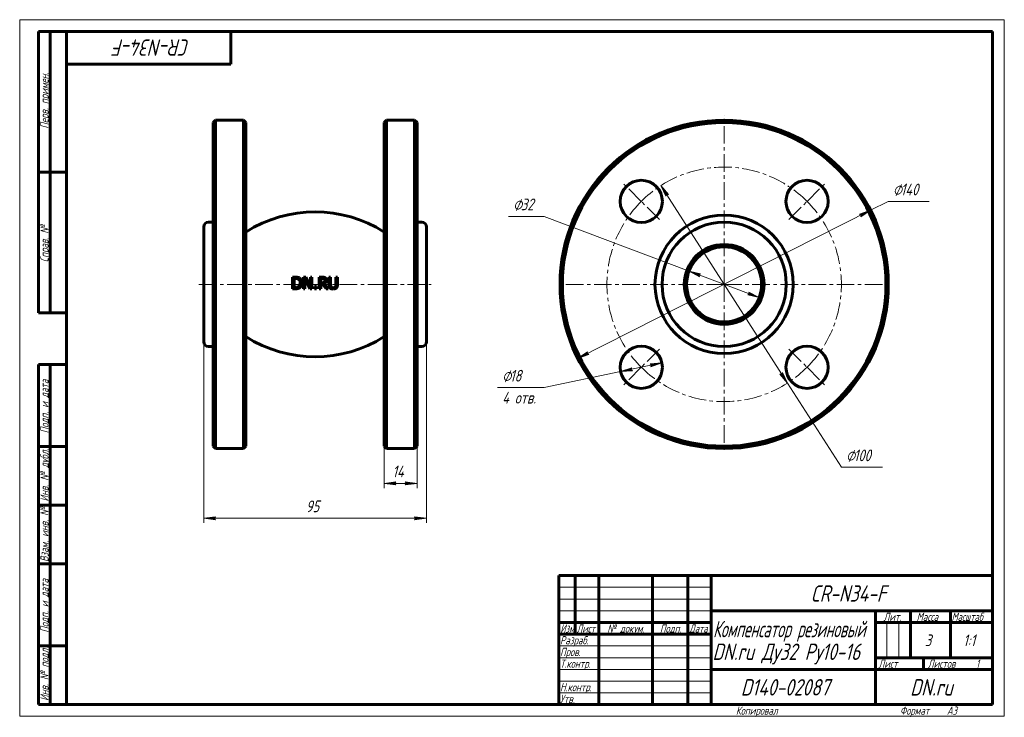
# Model space of a CAD drawing. Header units: millimetres. Extents: x 0 to 420, y 0 to 297.
import ezdxf

# ---------------------------------------------------------------- set-up
doc = ezdxf.new("R2010")
doc.units = ezdxf.units.MM
for name, pattern in [('K5LT_AXLED', [12, 7.5, -1.5, 1.5, -1.5]), ('K5LT_BASIC', [0]), ('K5LT_THIN', [0])]:
    doc.linetypes.add(name, pattern=pattern)
doc.layers.add('Системный слой', color=7, linetype='Continuous')
doc.layers.add('Системный слой (1)', color=251, linetype='Continuous', true_color=0x6c6c6c)
doc.styles.add('KDIMTEXTSTYLE', font='txt', dxfattribs={"width": 0.96, "oblique": 15, "height": 5})
doc.styles.add('KTEXTSTYLE', font='txt', dxfattribs={"width": 0.96, "height": 5})
doc.dimstyles.new('KDIMSTYLE (1.00)', dxfattribs={"dimtxt": 5, "dimasz": 1, "dimexe": 2, "dimexo": 0, "dimgap": 1, "dimtad": 1, "dimtxsty": 'KDIMTEXTSTYLE', "dimsah": 1, "dimcen": 0, "dimdle": 1, "dimadec": 0, "dimazin": 0, "dimtfac": 0.667, "dimtmove": 0, "dimatfit": 3, "dimfxl": 1, "dimtvp": 1, "dimtolj": 1, "dimtzin": 0, "dimarcsym": 0})

# ---------------------------------------------------------------- blocks, each defined once
blk = doc.blocks.new('D0')
at = {"layer": 'Системный слой (1)'}
for points in [[(82.98, 84.43), (83.48, 85.09), (78.48, 84.43), (83.48, 83.77)], [(173.48, 84.43), (168.48, 85.09), (168.98, 84.43), (168.48, 83.77)]]:
    blk.add_hatch(color=7, dxfattribs=at).paths.add_polyline_path(points)
at = {"layer": 'Системный слой (1)', "color": 7, "linetype": 'K5LT_THIN', "lineweight": 18, "true_color": 0xffffff}
for p, q in [((78.48, 159.67), (78.48, 82.43)), ((173.48, 159.67), (173.48, 82.43)), ((78.48, 84.43), (83.48, 85.09)), ((83.48, 83.77), (78.48, 84.43)), ((83.48, 85.09), (82.98, 84.43)), ((82.98, 84.43), (83.48, 83.77)), ((168.98, 84.43), (168.48, 85.09)), ((168.48, 85.09), (173.48, 84.43)), ((173.48, 84.43), (168.48, 83.77)), ((168.48, 83.77), (168.98, 84.43))]:
    blk.add_line(p, q, dxfattribs=at)
blk.add_wipeout([(122.09, 85.43), (122.09, 92.81), (129.56, 92.81), (129.56, 85.43)]).dxf.layer = 'Системный слой (1)'
blk.add_line((78.48, 84.43), (173.48, 84.43), dxfattribs=at)
at = {"layer": 'Системный слой (1)', "color": 7, "insert": (122.09, 92.02), "char_height": 5, "attachment_point": 1, "style": 'KTEXTSTYLE'}
blk.add_mtext('\\fArial|b0|c204|p34;\\H5.0;\\W1.000;\\Q15;\\fGOST Type AU|b0|i0|c204|p34;\\Q15;\\W0.960;95', dxfattribs=at)
blk = doc.blocks.new('KDIMARROW_01')
at = {"layer": 'Системный слой'}
blk.add_hatch(color=0, dxfattribs=at).paths.add_polyline_path([(-5, -0.66), (0, 0), (-5, 0.66), (-4.5, 0)])
at = {"layer": 'Системный слой', "color": 0, "linetype": 'K5LT_THIN', "lineweight": 18}
for p, q in [((-4.5, 0), (-5, 0.66)), ((-5, 0.66), (0, 0)), ((0, 0), (-5, -0.66)), ((-5, -0.66), (-4.5, 0))]:
    blk.add_line(p, q, dxfattribs=at)
at = {"layer": 'Системный слой (1)', "color": 0, "linetype": 'K5LT_THIN', "lineweight": 18}
blk.add_line((300.5, 184.17), (299.5, 184.17), dxfattribs=at)
blk = doc.blocks.new('D1')
at = {"layer": 'Системный слой (1)', "color": 7, "linetype": 'K5LT_THIN', "lineweight": 18, "true_color": 0xffffff}
for p, q in [((155.48, 115.17), (155.48, 97.32)), ((169.48, 115.17), (169.48, 97.32))]:
    blk.add_line(p, q, dxfattribs=at)
blk.add_wipeout([(158.99, 100.32), (158.99, 107.7), (165.69, 107.7), (165.69, 100.32)]).dxf.layer = 'Системный слой (1)'
at = {"layer": 'Системный слой (1)'}
for points in [[(159.98, 99.32), (160.48, 99.98), (155.48, 99.32), (160.48, 98.66)], [(164.48, 98.66), (169.48, 99.32), (164.48, 99.98), (164.98, 99.32)]]:
    blk.add_hatch(color=7, dxfattribs=at).paths.add_polyline_path(points)
at = {"layer": 'Системный слой (1)', "color": 7, "linetype": 'K5LT_THIN', "lineweight": 18, "true_color": 0xffffff}
for p, q in [((155.48, 99.32), (160.48, 99.98)), ((160.48, 98.66), (155.48, 99.32)), ((155.48, 99.32), (169.48, 99.32)), ((160.48, 99.98), (159.98, 99.32)), ((159.98, 99.32), (160.48, 98.66)), ((164.98, 99.32), (164.48, 99.98)), ((164.48, 99.98), (169.48, 99.32)), ((169.48, 99.32), (164.48, 98.66)), ((164.48, 98.66), (164.98, 99.32))]:
    blk.add_line(p, q, dxfattribs=at)
at = {"layer": 'Системный слой (1)', "color": 7, "insert": (158.99, 106.91), "char_height": 5, "attachment_point": 1, "style": 'KTEXTSTYLE'}
blk.add_mtext('\\fArial|b0|c204|p34;\\H5.0;\\W1.000;\\Q15;\\fGOST Type AU|b0|i0|c204|p34;\\Q15;\\W0.960;14', dxfattribs=at)
blk = doc.blocks.new('U0')
at = {"layer": 'Системный слой (1)', "color": 30, "linetype": 'K5LT_AXLED', "lineweight": 18, "true_color": 0xff8000}
for q in [(300.5, 256.17), (228.5, 184.17), (372.5, 184.17), (300.5, 112.17)]:
    blk.add_line((300.5, 184.17), q, dxfattribs=at)
blk = doc.blocks.new('U1')
at = {"layer": 'Системный слой (1)', "color": 30, "linetype": 'K5LT_AXLED', "lineweight": 18, "true_color": 0xff8000}
for p, q in [((265.14, 219.52), (257.36, 227.3)), ((335.85, 219.52), (343.63, 227.3)), ((272.92, 211.75), (265.14, 219.52)), ((328.07, 211.75), (335.85, 219.52)), ((272.92, 156.59), (265.14, 148.81)), ((328.07, 156.59), (335.85, 148.81)), ((265.14, 148.81), (257.36, 141.04)), ((335.85, 148.81), (343.63, 141.04))]:
    blk.add_line(p, q, dxfattribs=at)
for start, end in [(45, 135), (135, 225), (315, 45), (225, 315)]:
    blk.add_arc((300.5, 184.17), 50, start, end, dxfattribs=at)
blk = doc.blocks.new('D2')
at = {"layer": 'Системный слой (1)'}
for points in [[(358.81, 212.89), (362.98, 215.73), (358.22, 214.06), (358.96, 213.7)], [(238.01, 152.61), (242.77, 154.28), (242.03, 154.64), (242.18, 155.45)]]:
    blk.add_hatch(color=7, dxfattribs=at).paths.add_polyline_path(points)
at = {"layer": 'Системный слой (1)', "color": 7, "linetype": 'K5LT_THIN', "lineweight": 18, "true_color": 0xffffff}
for p, q in [((238.01, 152.61), (362.98, 215.73)), ((358.22, 214.06), (362.98, 215.73)), ((362.98, 215.73), (358.81, 212.89)), ((358.96, 213.7), (358.22, 214.06)), ((358.81, 212.89), (358.96, 213.7)), ((238.01, 152.61), (242.18, 155.45)), ((242.18, 155.45), (242.03, 154.64)), ((242.77, 154.28), (238.01, 152.61)), ((242.03, 154.64), (242.77, 154.28))]:
    blk.add_line(p, q, dxfattribs=at)
blk.add_wipeout([(372.5, 220.52), (372.5, 227.91), (385.42, 227.91), (385.42, 220.52)]).dxf.layer = 'Системный слой (1)'
for p, q in [((362.98, 215.73), (370.5, 219.52)), ((370.5, 219.52), (387.96, 219.52))]:
    blk.add_line(p, q, dxfattribs=at)
blk.add_arc((300.5, 184.17), 70, 205.1603, 180, dxfattribs=at)
blk.add_arc((300.5, 184.17), 70, 205.1603, 180, dxfattribs=at)
at = {"layer": 'Системный слой (1)', "color": 7, "char_height": 5, "attachment_point": 1, "style": 'KTEXTSTYLE'}
for s, insert in [('\\fArial|b0|c204|p34;\\H5.0;\\W1.000;\\Q15;\\fGOST Type AU|b0|i0|c204|p34;\\Q15;\\W0.960;⌀', (372.5, 227.11)), ('\\fArial|b0|c204|p34;\\H5.0;\\W1.000;\\Q15;\\fGOST Type AU|b0|i0|c204|p34;\\Q15;\\W0.960;140', (375.8, 227.11))]:
    blk.add_mtext(s, dxfattribs=dict(at, insert=insert))
blk = doc.blocks.new('D3')
at = {"layer": 'Системный слой (1)'}
for points in [[(276.76, 222.41), (273.51, 226.26), (275.66, 221.7), (275.94, 222.47)], [(327.48, 142.08), (325.34, 146.64), (325.05, 145.86), (324.23, 145.93)]]:
    blk.add_hatch(color=7, dxfattribs=at).paths.add_polyline_path(points)
at = {"layer": 'Системный слой (1)', "color": 7, "linetype": 'K5LT_THIN', "lineweight": 18, "true_color": 0xffffff}
for p, q in [((273.51, 226.26), (276.76, 222.41)), ((275.66, 221.7), (273.51, 226.26)), ((273.51, 226.26), (327.48, 142.08)), ((275.94, 222.47), (275.66, 221.7)), ((276.76, 222.41), (275.94, 222.47)), ((327.48, 142.08), (324.23, 145.93)), ((324.23, 145.93), (325.05, 145.86)), ((325.05, 145.86), (325.34, 146.64)), ((325.34, 146.64), (327.48, 142.08))]:
    blk.add_line(p, q, dxfattribs=at)
blk.add_wipeout([(352.5, 107.18), (352.5, 114.56), (365.55, 114.56), (365.55, 107.18)]).dxf.layer = 'Системный слой (1)'
for p, q in [((327.48, 142.08), (350.5, 106.18)), ((350.5, 106.18), (368.09, 106.18))]:
    blk.add_line(p, q, dxfattribs=at)
at = {"layer": 'Системный слой (1)', "color": 7, "char_height": 5, "attachment_point": 1, "style": 'KTEXTSTYLE'}
for s, insert in [('\\fArial|b0|c204|p34;\\H5.0;\\W1.000;\\Q15;\\fGOST Type AU|b0|i0|c204|p34;\\Q15;\\W0.960;⌀', (352.5, 113.76)), ('\\fArial|b0|c204|p34;\\H5.0;\\W1.000;\\Q15;\\fGOST Type AU|b0|i0|c204|p34;\\Q15;\\W0.960;100', (355.8, 113.76))]:
    blk.add_mtext(s, dxfattribs=dict(at, insert=insert))
blk = doc.blocks.new('D4')
at = {"layer": 'Системный слой (1)'}
for points in [[(289.74, 188.23), (290.44, 188.67), (285.53, 189.82), (289.97, 187.44)], [(315.47, 178.52), (311.02, 180.9), (311.26, 180.11), (310.56, 179.67)]]:
    blk.add_hatch(color=7, dxfattribs=at).paths.add_polyline_path(points)
at = {"layer": 'Системный слой (1)', "color": 7, "linetype": 'K5LT_THIN', "lineweight": 18, "true_color": 0xffffff}
for p, q in [((285.53, 189.82), (223.71, 213.16)), ((285.53, 189.82), (290.44, 188.67)), ((289.97, 187.44), (285.53, 189.82)), ((315.47, 178.52), (285.53, 189.82)), ((290.44, 188.67), (289.74, 188.23)), ((289.74, 188.23), (289.97, 187.44)), ((311.26, 180.11), (311.02, 180.9)), ((311.02, 180.9), (315.47, 178.52)), ((310.56, 179.67), (311.26, 180.11)), ((315.47, 178.52), (310.56, 179.67))]:
    blk.add_line(p, q, dxfattribs=at)
blk.add_arc((300.5, 184.17), 16, 332.1637, 270, dxfattribs=at)
blk.add_arc((300.5, 184.17), 16, 332.1637, 270, dxfattribs=at)
blk.add_wipeout([(210.49, 214.16), (210.49, 221.54), (221.26, 221.54), (221.26, 214.16)]).dxf.layer = 'Системный слой (1)'
blk.add_line((223.71, 213.16), (208.49, 213.16), dxfattribs=at)
at = {"layer": 'Системный слой (1)', "color": 7, "char_height": 5, "attachment_point": 1, "style": 'KTEXTSTYLE'}
for s, insert in [('\\fArial|b0|c204|p34;\\H5.0;\\W1.000;\\Q15;\\fGOST Type AU|b0|i0|c204|p34;\\Q15;\\W0.960;⌀', (210.49, 220.75)), ('\\fArial|b0|c204|p34;\\H5.0;\\W1.000;\\Q15;\\fGOST Type AU|b0|i0|c204|p34;\\Q15;\\W0.960;32', (213.8, 220.75))]:
    blk.add_mtext(s, dxfattribs=dict(at, insert=insert))
blk = doc.blocks.new('D5')
at = {"layer": 'Системный слой (1)'}
for points in [[(261.36, 147.35), (260.74, 147.89), (261.09, 148.64), (256.33, 146.97)], [(269.19, 148.99), (273.95, 150.66), (268.92, 150.28), (269.55, 149.74)]]:
    blk.add_hatch(color=7, dxfattribs=at).paths.add_polyline_path(points)
at = {"layer": 'Системный слой (1)', "color": 7, "linetype": 'K5LT_THIN', "lineweight": 18, "true_color": 0xffffff}
for p, q in [((273.95, 150.66), (256.33, 146.97)), ((256.33, 146.97), (261.09, 148.64)), ((261.36, 147.35), (256.33, 146.97)), ((261.09, 148.64), (260.74, 147.89)), ((260.74, 147.89), (261.36, 147.35)), ((268.92, 150.28), (273.95, 150.66)), ((269.55, 149.74), (268.92, 150.28)), ((273.95, 150.66), (269.19, 148.99)), ((269.19, 148.99), (269.55, 149.74)), ((256.33, 146.97), (223.71, 140.13))]:
    blk.add_line(p, q, dxfattribs=at)
blk.add_wipeout([(205.83, 131.75), (205.83, 148.51), (221.07, 148.51), (221.07, 131.75)]).dxf.layer = 'Системный слой (1)'
blk.add_line((223.71, 140.13), (203.83, 140.13), dxfattribs=at)
at = {"layer": 'Системный слой (1)', "color": 7, "char_height": 5, "attachment_point": 1, "style": 'KTEXTSTYLE'}
for s, insert in [('\\fArial|b0|c204|p34;\\H5.0;\\W1.000;\\Q15;\\fGOST Type AU|b0|i0|c204|p34;\\Q15;\\W0.960;⌀', (205.83, 147.72)), ('\\fArial|b0|c204|p34;\\H5.0;\\W1.000;\\Q15;\\fGOST Type AU|b0|i0|c204|p34;\\Q15;\\W0.960;18', (209.14, 147.72)), ('\\fArial|b0|c204|p34;\\H5.0;\\W1.000;\\Q15;\\fGOST Type AU|b0|i0|c204|p34;\\Q15;\\W0.960;4 отв.', (205.83, 138.34))]:
    blk.add_mtext(s, dxfattribs=dict(at, insert=insert))
blk = doc.blocks.new('U2')
at = {"color": 7, "linetype": 'K5LT_THIN', "lineweight": 18, "true_color": 0xffffff}
for p, q in [((0, 0), (0, 297)), ((0, 297), (420, 297)), ((420, 297), (420, 0)), ((230, 55), (295, 55)), ((230, 50), (295, 50)), ((230, 45), (295, 45)), ((369.96, 25), (369.96, 40)), ((374.98, 25), (374.98, 40)), ((230, 30), (295, 30)), ((230, 25), (295, 25)), ((230, 20), (295, 20)), ((230, 15), (295, 15)), ((230, 10), (295, 10)), ((420, 0), (0, 0))]:
    blk.add_line(p, q, dxfattribs=at)
at = {"color": 143, "linetype": 'K5LT_BASIC', "lineweight": 60, "true_color": 0x33acca}
for p, q in [((8, 172), (8, 292)), ((20, 292), (8, 292)), ((13, 172), (13, 292)), ((20, 5), (20, 292)), ((20, 292), (415, 292)), ((90, 292), (90, 278)), ((415, 292), (415, 5)), ((90, 278), (20, 278)), ((20, 232), (8, 232)), ((20, 172), (8, 172)), ((8, 5), (8, 150)), ((20, 150), (8, 150)), ((13, 5), (13, 150)), ((20, 115), (8, 115)), ((20, 90), (8, 90)), ((20, 65), (8, 65)), ((230, 60), (415, 60)), ((230, 5), (230, 60)), ((237, 35), (237, 60)), ((247, 5), (247, 60)), ((270, 5), (270, 60)), ((285, 5), (285, 60)), ((295, 5), (295, 60)), ((295, 45), (415, 45)), ((365, 5), (365, 45)), ((380, 25), (380, 45)), ((397, 25), (397, 45)), ((230, 40), (295, 40)), ((365, 40), (380, 40)), ((380, 40), (415, 40)), ((230, 35), (295, 35)), ((20, 30), (8, 30)), ((365, 25), (415, 25)), ((385.57, 20), (385.57, 25)), ((295, 20), (365, 20)), ((365, 20), (415, 20)), ((20, 5), (8, 5)), ((415, 5), (20, 5))]:
    blk.add_line(p, q, dxfattribs=at)
at = {"color": 7, "attachment_point": 1, "style": 'KTEXTSTYLE'}
for s, insert, char_height, rotation in [('\\fArial|b0|c204|p34;\\H5.0;\\W1.000;\\Q15;\\fGOST Type AU|b0|i0|c204|p34;\\Q15;\\W0.960;\\H7.00;CR-N34-F', (72.66, 281.64), 7, 180), ('\\fArial|b0|c204|p34;\\H5.0;\\W1.000;\\Q15;\\fGOST Type AU|b0|i0|c204|p34;\\Q15;\\W0.960;\\H3.50;Перв. примен.', (8.82, 250.52), 3.5, 90), ('\\fArial|b0|c204|p34;\\H5.0;\\W1.000;\\Q15;\\fGOST Type AU|b0|i0|c204|p34;\\Q15;\\W0.960;\\H3.50;Справ. №', (8.82, 193.63), 3.5, 90), ('\\fArial|b0|c204|p34;\\H5.0;\\W1.000;\\Q15;\\fGOST Type AU|b0|i0|c204|p34;\\Q15;\\W0.960;\\H3.50;Подп. и дата', (8.82, 120.66), 3.5, 90), ('\\fArial|b0|c204|p34;\\H5.0;\\W1.000;\\Q15;\\fGOST Type AU|b0|i0|c204|p34;\\Q15;\\W0.960;\\H3.50;Инв. № дубл.', (8.82, 91.57), 3.5, 90), ('\\fArial|b0|c204|p34;\\H5.0;\\W1.000;\\Q15;\\fGOST Type AU|b0|i0|c204|p34;\\Q15;\\W0.960;\\H3.50;Взам. инв. №', (8.82, 65.8), 3.5, 90), ('\\fArial|b0|c204|p34;\\H5.0;\\W1.000;\\Q15;\\fGOST Type AU|b0|i0|c204|p34;\\Q15;\\W0.960;\\H3.50;Подп. и дата', (8.82, 35.66), 3.5, 90), ('\\fArial|b0|c204|p34;\\H5.0;\\W1.000;\\Q15;\\fGOST Type AU|b0|i0|c204|p34;\\Q15;\\W0.960;\\H3.50;Инв. № подл.', (8.82, 6.57), 3.5, 90)]:
    blk.add_mtext(s, dxfattribs=dict(at, insert=insert, char_height=char_height, rotation=rotation))
for s, insert, char_height in [('\\fArial|b0|c204|p34;\\H5.0;\\W1.000;\\Q15;\\fGOST Type AU|b0|i0|c204|p34;\\Q15;\\W0.960;\\H7.00;CR-N34-F', (337.34, 55.86), 7), ('\\fArial|b0|c204|p34;\\H5.0;\\W1.000;\\Q15;\\fGOST Type AU|b0|i0|c204|p34;\\Q15;\\W0.960;\\H3.50;Лит.', (368.47, 44.18), 3.5), ('\\fArial|b0|c204|p34;\\H5.0;\\W1.000;\\Q15;\\fGOST Type AU|b0|i0|c204|p34;\\Q15;\\W0.960;\\H3.50;Масса', (382.58, 44.18), 3.5), ('\\fArial|b0|c204|p34;\\H5.0;\\W1.000;\\Q15;\\fGOST Type AU|b0|i0|c204|p34;\\Q15;\\W0.926;\\H3.50;Масштаб', (397.52, 44.18), 3.5), ('\\fArial|b0|c204|p34;\\H5.0;\\W1.000;\\Q15;\\fGOST Type AU|b0|i0|c204|p34;\\Q15;\\W0.786;\\H3.50;Изм.', (230.62, 39.18), 3.5), ('\\fArial|b0|c204|p34;\\H5.0;\\W1.000;\\Q15;\\fGOST Type AU|b0|i0|c204|p34;\\Q15;\\W0.800;\\H3.50;Лист', (237.61, 39.18), 3.5), ('\\fArial|b0|c204|p34;\\H5.0;\\W1.000;\\Q15;\\fGOST Type AU|b0|i0|c204|p34;\\Q15;\\W0.960;\\H3.50;№ докум.', (250.63, 39.18), 3.5), ('\\fArial|b0|c204|p34;\\H5.0;\\W1.000;\\Q15;\\fGOST Type AU|b0|i0|c204|p34;\\Q15;\\W0.960;\\H3.50;Подп.', (273.1, 39.18), 3.5), ('\\fArial|b0|c204|p34;\\H5.0;\\W1.000;\\Q15;\\fGOST Type AU|b0|i0|c204|p34;\\Q15;\\W0.800;\\H3.50;Дата', (285.61, 39.18), 3.5), ('\\fArial|b0|c204|p34;\\H5.0;\\W1.000;\\Q15;\\fGOST Type AU|b0|i0|c204|p34;\\Q15;\\W0.759;\\H7.00;Компенсатор резиновый', (295.78, 40.69), 7), ('\\fArial|b0|c204|p34;\\H5.0;\\W1.000;\\Q15;\\fGOST Type AU|b0|i0|c204|p34;\\Q15;\\W0.960;\\H3.50;Разраб.', (230.5, 34.18), 3.5), ('\\fArial|b0|c204|p34;\\H5.0;\\W1.000;\\Q15;\\fGOST Type AU|b0|i0|c204|p34;\\Q15;\\W0.960;3', (386.13, 34.9), 5), ('\\fArial|b0|c204|p34;\\H5.0;\\W1.000;\\Q15;\\fGOST Type AU|b0|i0|c204|p34;\\Q15;\\W0.960;{\\c16737820;1:1}', (402.44, 34.9), 5), ('\\fArial|b0|c204|p34;\\H5.0;\\W1.000;\\Q15;\\fGOST Type AU|b0|i0|c204|p34;\\Q15;\\W0.933;\\H7.00;DN.ru Ду32 Ру10-16', (295.54, 31.02), 7), ('\\fArial|b0|c204|p34;\\H5.0;\\W1.000;\\Q15;\\fGOST Type AU|b0|i0|c204|p34;\\Q15;\\W0.960;\\H3.50;Пров.', (230.5, 29.18), 3.5), ('\\fArial|b0|c204|p34;\\H5.0;\\W1.000;\\Q15;\\fGOST Type AU|b0|i0|c204|p34;\\Q15;\\W0.960;\\H3.50;Т.контр.', (230.5, 24.18), 3.5), ('\\fArial|b0|c204|p34;\\H5.0;\\W1.000;\\Q15;\\fGOST Type AU|b0|i0|c204|p34;\\Q15;\\W0.960;\\H3.50;Лист', (366.32, 24.18), 3.5), ('\\fArial|b0|c204|p34;\\H5.0;\\W1.000;\\Q15;\\fGOST Type AU|b0|i0|c204|p34;\\Q15;\\W0.960;\\H3.50;Листов', (387.36, 24.18), 3.5), ('\\fArial|b0|c204|p34;\\H5.0;\\W1.000;\\Q15;\\fGOST Type AU|b0|i0|c204|p34;\\Q15;\\W0.960;\\H3.50;1', (407.91, 24.18), 3.5), ('\\fArial|b0|c204|p34;\\H5.0;\\W1.000;\\Q15;\\fGOST Type AU|b0|i0|c204|p34;\\Q15;\\W0.960;\\H3.50;Н.контр.', (230.5, 14.18), 3.5), ('\\fArial|b0|c204|p34;\\H5.0;\\W1.000;\\Q15;\\fGOST Type AU|b0|i0|c204|p34;\\Q15;\\W0.960;\\H7.00;D140-02087', (307.61, 15.86), 7), ('\\fArial|b0|c204|p34;\\H5.0;\\W1.000;\\Q15;\\fGOST Type AU|b0|i0|c204|p34;\\Q15;\\W0.960;\\H7.00;DN.ru', (379.84, 15.86), 7), ('\\fArial|b0|c204|p34;\\H5.0;\\W1.000;\\Q15;\\fGOST Type AU|b0|i0|c204|p34;\\Q15;\\W0.960;\\H3.50;Утв.', (230.5, 9.18), 3.5), ('\\fArial|b0|c204|p34;\\H5.0;\\W1.000;\\Q15;\\fGOST Type AU|b0|i0|c204|p34;\\Q15;\\W0.960;\\H3.50;Копировал', (305.5, 4.18), 3.5), ('\\fArial|b0|c204|p34;\\H5.0;\\W1.000;\\Q15;\\fGOST Type AU|b0|i0|c204|p34;\\Q15;\\W0.960;\\H3.50;Формат', (375.5, 4.18), 3.5), ('\\fArial|b0|c204|p34;\\H5.0;\\W1.000;\\Q15;\\fGOST Type AU|b0|i0|c204|p34;\\Q15;\\W0.960;\\H3.50;A3', (395.5, 4.18), 3.5)]:
    blk.add_mtext(s, dxfattribs=dict(at, insert=insert, char_height=char_height))

msp = doc.modelspace()

# ---------------------------------------------------------------- linework, layer by layer
at = {"layer": 'Системный слой (1)', "color": 143, "linetype": 'K5LT_BASIC', "lineweight": 60, "true_color": 0x33acca}
for p, q in [((82.481, 253.169), (83.481, 254.169)), ((82.481, 253.169), (82.481, 115.169)), ((83.481, 184.169), (83.481, 254.169)), ((83.481, 254.169), (95.481, 254.169)), ((95.481, 254.169), (95.481, 184.169)), ((96.481, 253.169), (95.481, 254.169)), ((96.481, 115.169), (96.481, 253.169)), ((155.481, 253.169), (156.481, 254.169)), ((155.481, 253.169), (155.481, 115.169)), ((156.481, 184.169), (156.481, 254.169)), ((156.481, 254.169), (168.481, 254.169)), ((168.481, 254.169), (168.481, 184.169)), ((169.481, 253.169), (168.481, 254.169)), ((169.481, 115.169), (169.481, 253.169)), ((80.481, 210.669), (82.481, 210.669)), ((169.481, 210.669), (171.481, 210.669)), ((78.481, 208.669), (78.481, 159.669)), ((173.481, 159.669), (173.481, 208.669)), ((116.388, 187.281), (116.388, 182.281)), ((117.527, 187.281), (116.388, 187.281)), ((117.053, 182.856), (117.053, 186.706)), ((117.053, 186.706), (117.559, 186.706)), ((121.052, 187.281), (121.052, 182.281)), ((121.996, 187.281), (121.052, 187.281)), ((121.672, 186.592), (123.884, 182.281)), ((121.672, 182.281), (121.672, 186.592)), ((124.01, 183.322), (121.996, 187.281)), ((124.01, 187.281), (124.01, 183.322)), ((124.63, 187.281), (124.01, 187.281)), ((124.63, 182.281), (124.63, 187.281)), ((129.014, 187.281), (127.725, 187.281)), ((127.725, 187.281), (127.725, 182.281)), ((128.39, 186.706), (129.05, 186.706)), ((128.39, 184.826), (128.39, 186.706)), ((128.973, 184.826), (128.39, 184.826)), ((131.931, 187.281), (131.931, 184.161)), ((132.596, 187.281), (131.931, 187.281)), ((132.596, 184.161), (132.596, 187.281)), ((135.55, 187.281), (134.885, 187.281)), ((134.885, 187.281), (134.885, 184.145)), ((135.55, 184.161), (135.55, 187.281)), ((83.481, 114.169), (83.481, 184.169)), ((95.481, 184.169), (95.481, 114.169)), ((116.388, 182.281), (117.539, 182.281)), ((117.559, 182.856), (117.053, 182.856)), ((121.052, 182.281), (121.672, 182.281)), ((123.884, 182.281), (124.63, 182.281)), ((126.575, 183.237), (125.772, 183.237)), ((125.772, 183.237), (125.772, 182.281)), ((125.772, 182.281), (126.575, 182.281)), ((126.575, 182.281), (126.575, 183.237)), ((127.725, 182.281), (128.39, 182.281)), ((128.39, 184.271), (129.152, 184.271)), ((128.39, 182.281), (128.39, 184.271)), ((129.152, 184.271), (130.732, 182.281)), ((131.595, 182.281), (129.816, 184.457)), ((130.732, 182.281), (131.595, 182.281)), ((156.481, 114.169), (156.481, 184.169)), ((168.481, 184.169), (168.481, 114.169)), ((80.481, 157.669), (82.481, 157.669)), ((169.481, 157.669), (171.481, 157.669)), ((82.481, 115.169), (83.481, 114.169)), ((83.481, 114.169), (95.481, 114.169)), ((96.481, 115.169), (95.481, 114.169)), ((155.481, 115.169), (156.481, 114.169)), ((156.481, 114.169), (168.481, 114.169)), ((169.481, 115.169), (168.481, 114.169))]:
    msp.add_line(p, q, dxfattribs=at)
at = {"layer": 'Системный слой (1)', "color": 30, "linetype": 'K5LT_AXLED', "lineweight": 18, "true_color": 0xff8000}
for p, q in [((76.481, 184.169), (158.481, 184.169)), ((153.481, 184.169), (175.481, 184.169))]:
    msp.add_line(p, q, dxfattribs=at)
at = {"layer": 'Системный слой (1)', "color": 143, "linetype": 'K5LT_BASIC', "lineweight": 60, "true_color": 0x33acca}
for centre, radius in [((300.497, 184.169), 69), ((265.142, 219.524), 9), ((335.852, 219.524), 9), ((300.497, 184.169), 29.5), ((300.497, 184.169), 26.5), ((300.497, 184.169), 17), ((265.142, 148.814), 9), ((335.852, 148.814), 9)]:
    msp.add_circle(centre, radius, dxfattribs=at)
for centre, radius, start, end in [((300.497, 184.169), 70, 0, 180), ((125.981, 160.048), 55, 57.56356, 122.43644), ((80.481, 208.669), 2, 90, 180), ((171.481, 208.669), 2, 0, 90), ((300.497, 184.169), 16, 90, 270), ((300.497, 184.169), 16, 270, 90), ((300.497, 184.169), 70, 180, 0), ((80.481, 159.669), 2, 180, 270), ((125.981, 208.289), 55, 237.56356, 302.43644), ((171.481, 159.669), 2, 270, 0)]:
    msp.add_arc(centre, radius, start, end, dxfattribs=at)
for points, knots in [([(119.318, 186.884), (119.149, 186.995), (118.96, 187.077), (118.549, 187.206), (118.215, 187.281), (117.527, 187.281)], [0, 0, 0, 0, 0.06141296, 0.06141296, 0.13089149, 0.13089149, 0.13089149, 0.13089149]), ([(117.559, 186.706), (117.634, 186.706), (117.704, 186.704), (117.842, 186.699), (117.909, 186.694), (118.046, 186.681), (118.112, 186.672), (118.223, 186.654), (118.27, 186.644), (118.354, 186.625), (118.393, 186.614), (118.586, 186.557), (118.737, 186.49), (118.88, 186.406)], [-0.10104088, -0.10104088, -0.10104088, -0.10104088, -0.09267133, -0.09267133, -0.08321423, -0.08321423, -0.07166832, -0.07166832, -0.0612736, -0.0612736, -0.05038239, -0.05038239, 0, 0, 0, 0]), ([(118.88, 186.406), (119.012, 186.325), (119.13, 186.226), (119.293, 186.034), (119.348, 185.955), (119.414, 185.837), (119.431, 185.803), (119.457, 185.748), (119.465, 185.729), (119.531, 185.573), (119.571, 185.429), (119.626, 185.12), (119.638, 184.952), (119.638, 184.785)], [-0.18881117, -0.18881117, -0.18881117, -0.18881117, -0.14194103, -0.14194103, -0.11266551, -0.11266551, -0.10099518, -0.10099518, -0.09452902, -0.09452902, -0.04996378, -0.04996378, 0, 0, 0, 0]), ([(120.331, 184.777), (120.331, 184.964), (120.318, 185.151), (120.278, 185.392), (120.267, 185.448), (120.238, 185.575), (120.219, 185.642), (120.179, 185.769), (120.157, 185.828), (120.113, 185.935), (120.091, 185.983), (120.068, 186.03), (120.067, 186.033), (120.052, 186.063), (120.038, 186.089), (119.939, 186.269), (119.837, 186.413), (119.598, 186.673), (119.465, 186.787), (119.318, 186.884)], [0, 0, 0, 0, 0.05601712, 0.05601712, 0.07317403, 0.07317403, 0.09540349, 0.09540349, 0.11813065, 0.11813065, 0.13968143, 0.13968143, 0.14085781, 0.14085781, 0.15424961, 0.15424961, 0.23829635, 0.23829635, 0.32210022, 0.32210022, 0.32210022, 0.32210022]), ([(129.877, 185.085), (129.825, 185.033), (129.766, 184.989), (129.679, 184.942), (129.657, 184.931), (129.603, 184.909), (129.573, 184.899), (129.534, 184.887), (129.522, 184.884), (129.503, 184.879), (129.496, 184.878), (129.39, 184.854), (129.287, 184.841), (129.113, 184.828), (129.043, 184.826), (128.973, 184.826)], [-0.06950679, -0.06950679, -0.06950679, -0.06950679, -0.06216563, -0.06216563, -0.059620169, -0.059620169, -0.055615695, -0.055615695, -0.053417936, -0.053417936, -0.051611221, -0.051611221, -0.020904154, -0.020904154, 0, 0, 0, 0]), ([(130.286, 187.018), (130.159, 187.1), (130.023, 187.163), (129.87, 187.205), (129.861, 187.208), (129.838, 187.213), (129.824, 187.217), (129.789, 187.224), (129.769, 187.229), (129.741, 187.233), (129.737, 187.234), (129.705, 187.239), (129.673, 187.244), (129.575, 187.256), (129.5, 187.263), (129.356, 187.273), (129.296, 187.276), (129.173, 187.28), (129.112, 187.281), (129.036, 187.281), (129.025, 187.281), (129.014, 187.281)], [0, 0, 0, 0, 0.045397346, 0.045397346, 0.047542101, 0.047542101, 0.04979308, 0.04979308, 0.052254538, 0.052254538, 0.052672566, 0.052672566, 0.05550819, 0.05550819, 0.060252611, 0.060252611, 0.063132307, 0.063132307, 0.065611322, 0.065611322, 0.066012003, 0.066012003, 0.066012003, 0.066012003]), ([(129.05, 186.706), (129.126, 186.706), (129.206, 186.704), (129.339, 186.694), (129.392, 186.688), (129.468, 186.676), (129.491, 186.672), (129.551, 186.66), (129.589, 186.65), (129.637, 186.635), (129.649, 186.631), (129.726, 186.603), (129.787, 186.573), (129.845, 186.536)], [-0.082292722, -0.082292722, -0.082292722, -0.082292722, -0.059232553, -0.059232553, -0.043283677, -0.043283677, -0.036047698, -0.036047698, -0.024381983, -0.024381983, -0.020583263, -0.020583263, 0, 0, 0, 0]), ([(129.816, 184.457), (129.946, 184.505), (130.07, 184.567), (130.296, 184.716), (130.396, 184.8), (130.641, 185.071), (130.718, 185.235), (130.827, 185.535), (130.853, 185.729), (130.853, 185.924)], [0, 0, 0, 0, 0.04168814, 0.04168814, 0.08136022, 0.08136022, 0.15144361, 0.15144361, 0.26045225, 0.26045225, 0.26045225, 0.26045225]), ([(129.845, 186.536), (129.901, 186.498), (129.951, 186.453), (130.013, 186.378), (130.029, 186.356), (130.056, 186.313), (130.067, 186.293), (130.079, 186.269), (130.081, 186.263), (130.088, 186.249), (130.092, 186.24), (130.129, 186.15), (130.148, 186.064), (130.159, 185.941), (130.161, 185.906), (130.161, 185.871)], [-0.066945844, -0.066945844, -0.066945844, -0.066945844, -0.053080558, -0.053080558, -0.047123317, -0.047123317, -0.041452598, -0.041452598, -0.03983864, -0.03983864, -0.037048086, -0.037048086, -0.010565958, -0.010565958, 0, 0, 0, 0]), ([(130.161, 185.871), (130.161, 185.793), (130.155, 185.699), (130.14, 185.606), (130.125, 185.526), (130.11, 185.468), (130.084, 185.395), (130.075, 185.374), (130.034, 185.28), (129.976, 185.187), (129.9, 185.107), (129.877, 185.085)], [-0.077010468, -0.077010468, -0.077010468, -0.077010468, -0.059052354, -0.055382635, -0.055382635, -0.040226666, -0.040226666, -0.033613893, -0.033613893, -0.009452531, 0, 0, 0, 0]), ([(130.853, 185.924), (130.853, 186.01), (130.848, 186.097), (130.829, 186.219), (130.822, 186.255), (130.804, 186.334), (130.793, 186.372), (130.767, 186.446), (130.753, 186.481), (130.73, 186.53), (130.721, 186.547), (130.709, 186.57), (130.705, 186.576), (130.7, 186.586), (130.698, 186.589), (130.647, 186.675), (130.591, 186.75), (130.478, 186.87), (130.425, 186.917), (130.341, 186.981), (130.314, 187), (130.286, 187.018)], [-0.092579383, -0.092579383, -0.092579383, -0.092579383, -0.08256988, -0.08256988, -0.078314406, -0.078314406, -0.073263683, -0.073263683, -0.067320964, -0.067320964, -0.063268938, -0.063268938, -0.061378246, -0.061378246, -0.060266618, -0.060266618, -0.031513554, -0.031513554, -0.009979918, -0.009979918, 0, 0, 0, 0]), ([(117.539, 182.281), (117.782, 182.281), (118.043, 182.291), (118.513, 182.349), (118.671, 182.389), (118.986, 182.5), (119.152, 182.583), (119.31, 182.682)], [0, 0, 0, 0, 0.07379005, 0.07379005, 0.14349685, 0.14349685, 0.23054971, 0.23054971, 0.23054971, 0.23054971]), ([(118.941, 183.189), (118.823, 183.106), (118.696, 183.04), (118.487, 182.965), (118.352, 182.922), (117.939, 182.866), (117.746, 182.856), (117.559, 182.856)], [-0.25444637, -0.25444637, -0.25444637, -0.25444637, -0.12650873, -0.12650873, -0.05677786, -0.05677786, 0, 0, 0, 0]), ([(119.638, 184.785), (119.638, 184.536), (119.614, 184.278), (119.51, 183.915), (119.444, 183.733), (119.212, 183.407), (119.086, 183.287), (118.941, 183.189)], [-0.25090122, -0.25090122, -0.25090122, -0.25090122, -0.12066592, -0.12066592, -0.05304442, -0.05304442, 0, 0, 0, 0]), ([(119.31, 182.682), (119.498, 182.807), (119.661, 182.96), (119.946, 183.326), (120.066, 183.542), (120.277, 184.089), (120.331, 184.43), (120.331, 184.777)], [0, 0, 0, 0, 0.06832896, 0.06832896, 0.13983838, 0.13983838, 0.24336053, 0.24336053, 0.24336053, 0.24336053]), ([(131.931, 184.161), (131.931, 183.872), (131.953, 183.48), (132.11, 183.058), (132.157, 182.965), (132.27, 182.79), (132.335, 182.71), (132.409, 182.638)], [0, 0, 0, 0, 0.08679869, 0.08679869, 0.11295821, 0.11295821, 0.13907023, 0.13907023, 0.13907023, 0.13907023]), ([(132.409, 182.638), (132.545, 182.502), (132.704, 182.399), (133.053, 182.253), (133.318, 182.176), (133.738, 182.176)], [0, 0, 0, 0, 0.05811283, 0.05811283, 0.11452642, 0.11452642, 0.11452642, 0.11452642]), ([(132.811, 183.152), (132.735, 183.267), (132.682, 183.393), (132.647, 183.544), (132.644, 183.56), (132.635, 183.606), (132.63, 183.638), (132.621, 183.703), (132.617, 183.736), (132.61, 183.807), (132.606, 183.844), (132.602, 183.922), (132.6, 183.963), (132.597, 184.048), (132.596, 184.092), (132.596, 184.146), (132.596, 184.153), (132.596, 184.161)], [0, 0, 0, 0, 0.041595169, 0.041595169, 0.046444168, 0.046444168, 0.05440713, 0.05440713, 0.061536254, 0.061536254, 0.068417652, 0.068417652, 0.07512379, 0.07512379, 0.081664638, 0.081664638, 0.082743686, 0.082743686, 0.082743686, 0.082743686]), ([(133.738, 182.743), (133.627, 182.743), (133.514, 182.752), (133.399, 182.775), (133.392, 182.777), (133.349, 182.786), (133.277, 182.805), (133.208, 182.832), (133.15, 182.857), (133.126, 182.87), (133.036, 182.92), (132.976, 182.964), (132.899, 183.039), (132.877, 183.064), (132.84, 183.11), (132.825, 183.131), (132.811, 183.152)], [-0.10702273, -0.10702273, -0.10702273, -0.10702273, -0.07348375, -0.07348375, -0.07151947, -0.07151947, -0.06012088, -0.04904864, -0.04904864, -0.04072605, -0.04072605, -0.01782675, -0.01782675, -0.00774323, -0.00774323, 0, 0, 0, 0]), ([(134.67, 183.152), (134.632, 183.094), (134.587, 183.042), (134.481, 182.949), (134.422, 182.91), (134.279, 182.836), (134.183, 182.8), (133.962, 182.753), (133.85, 182.743), (133.738, 182.743)], [0, 0, 0, 0, 0.02090108, 0.02090108, 0.042413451, 0.042413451, 0.069478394, 0.069478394, 0.096112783, 0.096112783, 0.096112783, 0.096112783]), ([(133.738, 182.176), (133.956, 182.176), (134.185, 182.195), (134.477, 182.273), (134.612, 182.316), (134.875, 182.467), (134.978, 182.546), (135.071, 182.638)], [0, 0, 0, 0, 0.06581071, 0.06581071, 0.09142352, 0.09142352, 0.11082716, 0.11082716, 0.11082716, 0.11082716]), ([(134.885, 184.145), (134.885, 184), (134.879, 183.846), (134.843, 183.563), (134.819, 183.475), (134.765, 183.318), (134.723, 183.232), (134.67, 183.152)], [0, 0, 0, 0, 0.04358961, 0.04358961, 0.08548583, 0.08548583, 0.14256443, 0.14256443, 0.14256443, 0.14256443]), ([(135.071, 182.638), (135.142, 182.705), (135.205, 182.779), (135.314, 182.942), (135.359, 183.028), (135.529, 183.458), (135.55, 183.881), (135.55, 184.161)], [0, 0, 0, 0, 0.02933559, 0.02933559, 0.05884432, 0.05884432, 0.16816305, 0.16816305, 0.16816305, 0.16816305])]:
    msp.add_open_spline(points, degree=3, knots=knots, dxfattribs=at)

# ---------------------------------------------------------------- block references
at = {"layer": 'Системный слой (1)'}
for name in ['U0', 'U1']:
    msp.add_blockref(name, (0, 0), dxfattribs=at)

# ---------------------------------------------------------------- next in the draw order: dimensions: what is measured, and where the dimension line sits
at = {"layer": 'Системный слой (1)', "color": 7}
dim = msp.add_diameter_dim_2p(p1=(238.015, 152.61), p2=(362.98, 215.727), dimstyle='KDIMSTYLE (1.00)', override={"dimtih": 1, "dimtoh": 1, "dimpost": '\\fGOST Type AU|b0|c204|p34;\\H5.0;\\W0.960;\\Q15;<>', "dimblk1": 'KDIMARROW_01', "dimblk2": 'KDIMARROW_01', "dimclrt": 7, "dimtol": 1, "dimtp": 0, "dimtm": 0, "dimtdec": 5, "dimtmove": 1, "dimatfit": 2, "dimtolj": 1}, dxfattribs=at)
dim.commit()
dim.dimension.update_dxf_attribs({"geometry": 'D2', "text_midpoint": (372.497, 219.524), "dimtype": 163})
dim = msp.add_linear_dim(base=(78.481, 84.43), p1=(173.481, 159.669), p2=(78.481, 159.669), dimstyle='KDIMSTYLE (1.00)', override={"dimexo": 0, "dimpost": '\\fGOST Type AU|b0|c204|p34;\\H5.0;\\W0.960;\\Q15;<>', "dimblk1": 'KDIMARROW_01', "dimblk2": 'KDIMARROW_01', "dimse1": 0, "dimse2": 0, "dimclrt": 7, "dimtol": 1, "dimtp": 0, "dimtm": 0, "dimtdec": 5, "dimtolj": 1}, dxfattribs=at)
dim.commit()
dim.dimension.update_dxf_attribs({"geometry": 'D0', "text_midpoint": (125.981, 84.43), "dimtype": 160})

# ---------------------------------------------------------------- next in the draw order: dimensions: what is measured, and where the dimension line sits
dim = msp.add_diameter_dim_2p(p1=(273.512, 226.262), p2=(327.482, 142.076), dimstyle='KDIMSTYLE (1.00)', override={"dimtih": 1, "dimtoh": 1, "dimpost": '\\fGOST Type AU|b0|c204|p34;\\H5.0;\\W0.960;\\Q15;<>', "dimblk1": 'KDIMARROW_01', "dimblk2": 'KDIMARROW_01', "dimclrt": 7, "dimtol": 1, "dimtp": 0, "dimtm": 0, "dimtdec": 5, "dimtmove": 1, "dimatfit": 2, "dimtolj": 1}, dxfattribs=at)
dim.commit()
dim.dimension.update_dxf_attribs({"geometry": 'D3', "text_midpoint": (352.497, 106.177), "dimtype": 163})
dim = msp.add_linear_dim(base=(155.481, 99.32), p1=(169.481, 115.169), p2=(155.481, 115.169), dimstyle='KDIMSTYLE (1.00)', override={"dimexo": 0, "dimpost": '\\fGOST Type AU|b0|c204|p34;\\H5.0;\\W0.960;\\Q15;<>', "dimblk1": 'KDIMARROW_01', "dimblk2": 'KDIMARROW_01', "dimse1": 0, "dimse2": 0, "dimclrt": 7, "dimtol": 1, "dimtp": 0, "dimtm": 0, "dimtdec": 5, "dimtolj": 1}, dxfattribs=at)
dim.commit()
dim.dimension.update_dxf_attribs({"geometry": 'D1', "text_midpoint": (162.481, 99.32), "dimtype": 160})

# ---------------------------------------------------------------- next in the draw order: dimensions: what is measured, and where the dimension line sits
dim = msp.add_diameter_dim_2p(p1=(315.466, 178.518), p2=(285.528, 189.82), dimstyle='KDIMSTYLE (1.00)', override={"dimtih": 1, "dimtoh": 1, "dimpost": '\\fGOST Type AU|b0|c204|p34;\\H5.0;\\W0.960;\\Q15;<>', "dimblk1": 'KDIMARROW_01', "dimblk2": 'KDIMARROW_01', "dimclrt": 7, "dimtol": 1, "dimtp": 0, "dimtm": 0, "dimtdec": 5, "dimtmove": 1, "dimatfit": 2, "dimtolj": 1}, dxfattribs=at)
dim.commit()
dim.dimension.update_dxf_attribs({"geometry": 'D4', "text_midpoint": (221.707, 213.16), "dimtype": 163})
dim = msp.add_diameter_dim_2p(p1=(273.95, 150.659), p2=(256.333, 146.968), dimstyle='KDIMSTYLE (1.00)', override={"dimtih": 1, "dimtoh": 1, "dimpost": '\\fGOST Type AU|b0|c204|p34;\\H5.0;\\W0.960;\\Q15;<>\\X\\fGOST Type AU|b0|c204|p34;\\H5.0;\\W0.960;\\Q15;\\fGOST Type AU|b0|i0|c204|p34;\\Q15;4 отв.', "dimblk1": 'KDIMARROW_01', "dimblk2": 'KDIMARROW_01', "dimclrt": 7, "dimtol": 1, "dimtp": 0, "dimtm": 0, "dimtdec": 5, "dimtmove": 1, "dimatfit": 2, "dimtolj": 1}, dxfattribs=at)
dim.commit()
dim.dimension.update_dxf_attribs({"geometry": 'D5', "text_midpoint": (221.707, 140.133)})

# ---------------------------------------------------------------- next in the draw order: block references
msp.add_blockref('U2', (0, 0))

doc.saveas('drawing.dxf')
